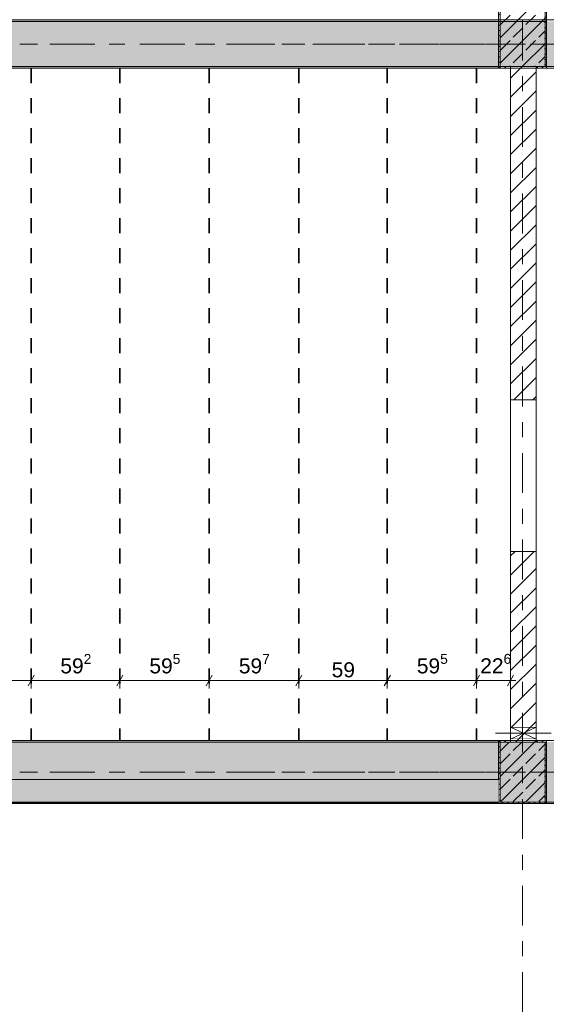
# Model space of a CAD drawing. Header units: metres. Extents: x -3.6 to 84.5, y -11 to 16.8.
# Tile 100 of 124: x 22.4 to 25.9, y 6.8 to 13.3. Entities that reach past the tile are written whole.
import ezdxf

# ---------------------------------------------------------------- set-up
doc = ezdxf.new("R2010")
doc.units = ezdxf.units.M
doc.header["$MEASUREMENT"] = 0
for name, pattern in [('Achse', [0.2, 0.1, -0.05, 0, -0.05]), ('Strichlinie doppelt', [0.546806, 0.264583, -0.105833, 0.070556, -0.105833]), ('Wipeout_Contour', [1, 0, -1])]:
    doc.linetypes.add(name, pattern=pattern)
for name, color, linetype in [('155 - Bemaßung_ Beschriftung.Ausbau - Deckenelemente', 7, 'Continuous'), ('451 - Universal.Achsen Raster', 7, 'Continuous'), ('605 - Struktur.Wand Innen', 7, 'Continuous'), ('607 - Struktur.Stütze', 7, 'Continuous'), ('608 - Struktur.Träger', 7, 'Continuous'), ('Abbruch_605 - Struktur.Wand Innen', 7, 'Continuous'), ('Neubau_605 - Struktur.Wand Innen', 7, 'Continuous')]:
    doc.layers.add(name, color=color, linetype=linetype)
doc.styles.add('ERSTELLTER_STIL_2', font='txt')
doc.linetypes.add('Abbruch 1', pattern='A,0,[1,2022.0244.A_L5A-PL04.09_iA_Deckenelemente 2.OG1.Shx,S=0.001984,R=0,X=0,Y=0],-0.25,0', length=0.25)
doc.dimstyles.new('ERSTELLTER_STIL__1', dxfattribs={"dimtxt": 0.1, "dimasz": 0.0532, "dimexe": 0.18, "dimexo": 0.0625, "dimgap": 0, "dimtad": 1, "dimtih": 1, "dimtoh": 1, "dimzin": 0, "dimdsep": 46, "dimtxsty": 'ERSTELLTER_STIL_2', "dimblk": 'ARROWHEAD_2', "dimblk1": 'ARROWHEAD_2', "dimblk2": 'ARROWHEAD_2', "dimcen": 0.09, "dimse1": 1, "dimse2": 1, "dimclrd": 7, "dimclre": 7, "dimclrt": 7, "dimazin": 0, "dimtfac": 1, "dimtdec": 4, "dimtmove": 0, "dimatfit": 3, "dimfxl": 1, "dimtolj": 1, "dimtzin": 0, "dimarcsym": 0})
doc.dimstyles.new('ERSTELLTER_STIL__2', dxfattribs={"dimtxt": 0.1, "dimasz": 0.0532, "dimexe": 0.18, "dimexo": 0.0625, "dimgap": 0, "dimtad": 1, "dimtih": 1, "dimtoh": 1, "dimzin": 0, "dimdsep": 46, "dimtxsty": 'ERSTELLTER_STIL_2', "dimblk": 'ARROWHEAD_2', "dimblk1": 'ARROWHEAD_2', "dimblk2": 'ARROWHEAD_2', "dimcen": 0.09, "dimse1": 1, "dimse2": 1, "dimclrd": 7, "dimclre": 7, "dimclrt": 7, "dimazin": 0, "dimtfac": 1, "dimtdec": 4, "dimtmove": 2, "dimatfit": 3, "dimfxl": 1, "dimtolj": 1, "dimtzin": 0, "dimarcsym": 0})
pattern_1 = [(45, (0, 0), (-0.08485281, 0.08485281), []), (45, (-0.04243, 0.04243), (-0.08485281, 0.08485281), [0.09, -0.03])]
pattern_2 = [(45, (0, 0), (-0.01767767, 0.01767767), [0, -0.025])]
pattern_3 = [(45, (0, 0), (-0.0636396, 0.0636396), [])]

# ---------------------------------------------------------------- blocks, each defined once
blk = doc.blocks.new('*D192')
at = {"layer": '155 - Bemaßung_ Beschriftung.Ausbau - Deckenelemente', "color": 7, "linetype": 'Continuous', "lineweight": 5}
for p, q in [((21.8812, 8.945), (21.8408, 8.875)), ((21.861, 8.8575), (21.861, 8.9625)), ((22.4752, 8.945), (22.4348, 8.875)), ((22.455, 8.8575), (22.455, 8.9625)), ((21.861, 8.91), (22.455, 8.91))]:
    blk.add_line(p, q, dxfattribs=at)
at = {"layer": '155 - Bemaßung_ Beschriftung.Ausbau - Deckenelemente', "color": 7, "lineweight": 5, "insert": (22.0571, 8.9283), "char_height": 0.1, "attachment_point": 7, "style": 'ERSTELLTER_STIL_2'}
blk.add_mtext('\\A1;{\\pql;\\fArial|b0|i0|c0|p38;59\\fArial|b0|i0|c0|p38;\\A1{\\H.66x;\\S4^  ;}}', dxfattribs=at)
blk = doc.blocks.new('ARROWHEAD_2')
at = {"color": 0, "linetype": 'Continuous', "lineweight": 0}
for p, q in [((0, 0), (-1, 0)), ((-0.38, -0.66), (0.38, 0.66))]:
    blk.add_line(p, q, dxfattribs=at)
blk = doc.blocks.new('*D193')
at = {"layer": '155 - Bemaßung_ Beschriftung.Ausbau - Deckenelemente', "color": 7, "linetype": 'Continuous', "lineweight": 5}
for p, q in [((22.4752, 8.945), (22.4348, 8.875)), ((22.455, 8.8575), (22.455, 8.9625)), ((23.0672, 8.945), (23.0268, 8.875)), ((23.047, 8.8575), (23.047, 8.9625)), ((22.455, 8.91), (23.047, 8.91))]:
    blk.add_line(p, q, dxfattribs=at)
at = {"layer": '155 - Bemaßung_ Beschriftung.Ausbau - Deckenelemente', "color": 7, "lineweight": 5, "insert": (22.6501, 8.9283), "char_height": 0.1, "attachment_point": 7, "style": 'ERSTELLTER_STIL_2'}
blk.add_mtext('\\A1;{\\pql;\\fArial|b0|i0|c0|p38;59\\fArial|b0|i0|c0|p38;\\A1{\\H.66x;\\S2^  ;}}', dxfattribs=at)
blk = doc.blocks.new('*D194')
at = {"layer": '155 - Bemaßung_ Beschriftung.Ausbau - Deckenelemente', "color": 7, "linetype": 'Continuous', "lineweight": 5}
for p, q in [((23.0672, 8.945), (23.0268, 8.875)), ((23.047, 8.8575), (23.047, 8.9625)), ((23.6622, 8.945), (23.6218, 8.875)), ((23.642, 8.8575), (23.642, 8.9625)), ((23.047, 8.91), (23.642, 8.91))]:
    blk.add_line(p, q, dxfattribs=at)
at = {"layer": '155 - Bemaßung_ Beschriftung.Ausbau - Deckenelemente', "color": 7, "lineweight": 5, "insert": (23.2436, 8.9283), "char_height": 0.1, "attachment_point": 7, "style": 'ERSTELLTER_STIL_2'}
blk.add_mtext('\\A1;{\\pql;\\fArial|b0|i0|c0|p38;59\\fArial|b0|i0|c0|p38;\\A1{\\H.66x;\\S5^  ;}}', dxfattribs=at)
blk = doc.blocks.new('*D195')
at = {"layer": '155 - Bemaßung_ Beschriftung.Ausbau - Deckenelemente', "color": 7, "linetype": 'Continuous', "lineweight": 5}
for p, q in [((23.6622, 8.945), (23.6218, 8.875)), ((23.642, 8.8575), (23.642, 8.9625)), ((24.2592, 8.945), (24.2188, 8.875)), ((24.239, 8.8575), (24.239, 8.9625)), ((23.642, 8.91), (24.239, 8.91))]:
    blk.add_line(p, q, dxfattribs=at)
at = {"layer": '155 - Bemaßung_ Beschriftung.Ausbau - Deckenelemente', "color": 7, "lineweight": 5, "insert": (23.8396, 8.9283), "char_height": 0.1, "attachment_point": 7, "style": 'ERSTELLTER_STIL_2'}
blk.add_mtext('\\A1;{\\pql;\\fArial|b0|i0|c0|p38;59\\fArial|b0|i0|c0|p38;\\A1{\\H.66x;\\S7^  ;}}', dxfattribs=at)
blk = doc.blocks.new('*D196')
at = {"layer": '155 - Bemaßung_ Beschriftung.Ausbau - Deckenelemente', "color": 7, "linetype": 'Continuous', "lineweight": 5}
for p, q in [((24.2592, 8.945), (24.2188, 8.875)), ((24.239, 8.8575), (24.239, 8.9625)), ((24.8492, 8.945), (24.8088, 8.875)), ((24.829, 8.8575), (24.829, 8.9625)), ((24.239, 8.91), (24.829, 8.91))]:
    blk.add_line(p, q, dxfattribs=at)
at = {"layer": '155 - Bemaßung_ Beschriftung.Ausbau - Deckenelemente', "color": 7, "lineweight": 5, "insert": (24.4581, 8.93), "char_height": 0.1, "attachment_point": 7, "style": 'ERSTELLTER_STIL_2'}
blk.add_mtext('\\A1;{\\pql;\\fArial|b0|i0|c0|p38;59}', dxfattribs=at)
blk = doc.blocks.new('*D197')
at = {"layer": '155 - Bemaßung_ Beschriftung.Ausbau - Deckenelemente', "color": 7, "linetype": 'Continuous', "lineweight": 5}
for p, q in [((24.8492, 8.945), (24.8088, 8.875)), ((24.829, 8.8575), (24.829, 8.9625)), ((25.4442, 8.945), (25.4038, 8.875)), ((25.424, 8.8575), (25.424, 8.9625)), ((24.829, 8.91), (25.424, 8.91))]:
    blk.add_line(p, q, dxfattribs=at)
at = {"layer": '155 - Bemaßung_ Beschriftung.Ausbau - Deckenelemente', "color": 7, "lineweight": 5, "insert": (25.0256, 8.9283), "char_height": 0.1, "attachment_point": 7, "style": 'ERSTELLTER_STIL_2'}
blk.add_mtext('\\A1;{\\pql;\\fArial|b0|i0|c0|p38;59\\fArial|b0|i0|c0|p38;\\A1{\\H.66x;\\S5^  ;}}', dxfattribs=at)
blk = doc.blocks.new('*D198')
at = {"layer": '155 - Bemaßung_ Beschriftung.Ausbau - Deckenelemente', "color": 7, "linetype": 'Continuous', "lineweight": 5}
for p, q in [((25.4442, 8.945), (25.4038, 8.875)), ((25.424, 8.8575), (25.424, 8.9625)), ((25.6298, 8.875), (25.6702, 8.945)), ((25.65, 8.8575), (25.65, 8.9625)), ((25.424, 8.91), (25.65, 8.91)), ((25.65, 8.91), (25.6843, 8.91))]:
    blk.add_line(p, q, dxfattribs=at)
at = {"layer": '155 - Bemaßung_ Beschriftung.Ausbau - Deckenelemente', "color": 7, "lineweight": 5, "insert": (25.4481, 8.9289), "char_height": 0.1, "attachment_point": 7, "style": 'ERSTELLTER_STIL_2'}
blk.add_mtext('\\A1;{\\pql;\\fArial|b0|i0|c0|p38;22\\fArial|b0|i0|c0|p38;\\A1{\\H.66x;\\S6^  ;}}', dxfattribs=at)

msp = doc.modelspace()

# ---------------------------------------------------------------- hatches: boundary and pattern name
at = {"layer": '607 - Struktur.Stütze', "linetype": 'Continuous', "lineweight": 0, "true_color": 0x000000}
h = msp.add_hatch(dxfattribs=at)
h.set_pattern_fill('Beton__Stahlbeton_0001', color=18, style=0, pattern_type=2)
h.set_pattern_definition(pattern_1)
h.paths.add_polyline_path([(25.58, 13), (25.88, 13), (25.88, 13.45), (25.58, 13.45)])
h = msp.add_hatch(dxfattribs=at)
h.set_pattern_fill('Gips_0001', color=18, style=0, pattern_type=2)
h.set_pattern_definition(pattern_2)
h.paths.add_polyline_path([(25.57, 13.445), (25.57, 12.99), (25.65, 12.99), (25.65, 13), (25.58, 13), (25.58, 13.445)])
h = msp.add_hatch(dxfattribs=at)
h.set_pattern_fill('Gips_0001', color=18, style=0, pattern_type=2)
h.set_pattern_definition(pattern_2)
h.paths.add_polyline_path([(25.88, 13), (25.82, 13), (25.82, 12.99), (25.89, 12.99), (25.89, 13.445), (25.88, 13.445)])
h = msp.add_hatch(dxfattribs=at)
h.set_pattern_fill('Gips_0001', color=18, style=0, pattern_type=2)
h.set_pattern_definition(pattern_2)
h.paths.add_polyline_path([(25.57, 8.51), (25.57, 8.09), (25.89, 8.09), (25.89, 8.51), (25.82, 8.51), (25.82, 8.5), (25.88, 8.5), (25.88, 8.1), (25.58, 8.1), (25.58, 8.5), (25.65, 8.5), (25.65, 8.51)])
h = msp.add_hatch(dxfattribs=at)
h.set_pattern_fill('Beton__Stahlbeton_0001', color=18, style=0, pattern_type=2)
h.set_pattern_definition(pattern_1)
h.paths.add_polyline_path([(25.58, 8.1), (25.88, 8.1), (25.88, 8.5), (25.58, 8.5)])
at = {"layer": '608 - Struktur.Träger', "linetype": 'Continuous', "lineweight": 0, "true_color": 0x000000}
h = msp.add_hatch(dxfattribs=at)
h.set_pattern_fill('Gips_0001', color=18, style=0, pattern_type=2)
h.set_pattern_definition(pattern_2)
h.paths.add_polyline_path([(22.29, 13.31), (22.29, 13.3), (25.57, 13.3), (25.57, 13.31)])
h = msp.add_hatch(dxfattribs=at)
h.set_pattern_fill('Gips_0001', color=18, style=0, pattern_type=2)
h.set_pattern_definition(pattern_2)
h.paths.add_polyline_path([(22.29, 12.99), (25.57, 12.99), (25.57, 13), (22.29, 13)])
h = msp.add_hatch(dxfattribs=at)
h.set_pattern_fill('Gips_0001', color=18, style=0, pattern_type=2)
h.set_pattern_definition(pattern_2)
h.paths.add_polyline_path([(18.69, 8.5), (25.57, 8.5), (25.57, 8.51), (18.69, 8.51)])
at = {"layer": 'Abbruch_605 - Struktur.Wand Innen', "linetype": 'Continuous', "lineweight": 0, "true_color": 0x000000}
h = msp.add_hatch(dxfattribs=at)
h.set_pattern_fill('MW_Ziegel_0001', color=18, style=0, pattern_type=2)
h.set_pattern_definition(pattern_3)
h.paths.add_polyline_path([(25.65, 8.6), (25.735, 8.56), (25.82, 8.6)])
h = msp.add_hatch(dxfattribs=at)
h.set_pattern_fill('MW_Ziegel_0001', color=18, style=0, pattern_type=2)
h.set_pattern_definition(pattern_3)
h.paths.add_polyline_path([(25.65, 8.52), (25.82, 8.52), (25.735, 8.56)])

# ---------------------------------------------------------------- linework, layer by layer
at = {"layer": '155 - Bemaßung_ Beschriftung.Ausbau - Deckenelemente', "color": 7, "linetype": 'Achse', "lineweight": 35}
for p, q in [((22.455, 12.99), (22.455, 8.51)), ((23.047, 12.99), (23.047, 8.51)), ((23.642, 12.99), (23.642, 8.51)), ((24.239, 12.99), (24.239, 8.51)), ((24.829, 12.99), (24.829, 8.51)), ((25.424, 12.99), (25.424, 8.51))]:
    msp.add_line(p, q, dxfattribs=at)
at = {"layer": '451 - Universal.Achsen Raster', "color": 160, "linetype": 'Strichlinie doppelt', "lineweight": 9, "true_color": 0x3232ff}
for p, q in [((64.935, 13.15), (-3.175, 13.15)), ((64.935, 8.3), (-3.175, 8.3))]:
    msp.add_line(p, q, dxfattribs=at)
at = {"layer": '607 - Struktur.Stütze', "color": 7, "linetype": 'Continuous', "lineweight": 13, "flags": 128}
for points in [[(25.58, 13), (25.88, 13), (25.88, 13.45), (25.58, 13.45)], [(25.58, 8.1), (25.88, 8.1), (25.88, 8.5), (25.58, 8.5)]]:
    msp.add_lwpolyline(points, close=True, dxfattribs=at)
at = {"layer": '607 - Struktur.Stütze', "color": 7, "linetype": 'Continuous', "lineweight": 5, "flags": 128}
for points in [[(25.57, 13.445), (25.57, 12.99), (25.65, 12.99)], [(25.82, 12.99), (25.89, 12.99), (25.89, 13.445)], [(25.65, 8.51), (25.57, 8.51), (25.57, 8.09), (25.89, 8.09), (25.89, 8.51), (25.82, 8.51)]]:
    msp.add_lwpolyline(points, dxfattribs=at)
at = {"layer": '608 - Struktur.Träger', "color": 7, "linetype": 'Continuous', "lineweight": 13}
for p, q in [((14.78, 13.31), (47.48, 13.31)), ((25.57, 13.3), (22.29, 13.3)), ((25.89, 13.3), (25.57, 13.3)), ((25.57, 8.5), (18.69, 8.5))]:
    msp.add_line(p, q, dxfattribs=at)
at = {"layer": '608 - Struktur.Träger', "color": 7, "linetype": 'Continuous', "lineweight": 5}
for p, q in [((25.57, 13.31), (22.29, 13.31)), ((25.57, 13.31), (25.57, 13.3)), ((25.57, 12.99), (22.29, 12.99)), ((25.57, 13), (25.57, 12.99)), ((25.57, 8.51), (18.69, 8.51)), ((25.57, 8.51), (25.57, 8.5))]:
    msp.add_line(p, q, dxfattribs=at)
at = {"layer": '608 - Struktur.Träger', "color": 7, "linetype": 'Achse', "lineweight": 9}
for p, q in [((14.78, 13.15), (47.48, 13.15)), ((0.38, 8.3), (61.88, 8.3))]:
    msp.add_line(p, q, dxfattribs=at)
at = {"layer": 'Abbruch_605 - Struktur.Wand Innen', "color": 7, "linetype": 'Abbruch 1', "lineweight": 18}
for p, q in [((25.82, 8.6), (25.65, 8.6)), ((25.65, 8.52), (25.82, 8.52))]:
    msp.add_line(p, q, dxfattribs=at)
at = {"layer": 'Abbruch_605 - Struktur.Wand Innen', "color": 160, "linetype": 'Abbruch 1', "lineweight": 5, "true_color": 0x3232ff}
msp.add_line((25.55, 8.56), (25.92, 8.56), dxfattribs=at)
msp.add_line((25.55, 8.56), (25.92, 8.56), dxfattribs=at)
at = {"layer": 'Abbruch_605 - Struktur.Wand Innen', "color": 7, "linetype": 'Abbruch 1', "lineweight": 18, "flags": 128}
for points in [[(25.65, 8.6), (25.65, 8.52)], [(25.82, 8.52), (25.82, 8.6)]]:
    msp.add_lwpolyline(points, dxfattribs=at)
at = {"layer": 'Neubau_605 - Struktur.Wand Innen', "color": 1, "linetype": 'Continuous', "lineweight": 9}
for p, q in [((25.65, 8.52), (25.82, 8.6)), ((25.65, 8.6), (25.82, 8.52))]:
    msp.add_line(p, q, dxfattribs=at)

# ---------------------------------------------------------------- dimensions: what is measured, and where the dimension line sits
at = {"layer": '155 - Bemaßung_ Beschriftung.Ausbau - Deckenelemente', "color": 7, "linetype": 'Continuous', "lineweight": 5}
for base, p1, p2, picture, middle in [((22.455, 8.91), (21.861, 8.51), (22.455, 8.51), '*D192', (22.2684, 8.98)), ((23.047, 8.91), (22.455, 8.51), (23.047, 8.51), '*D193', (22.8614, 8.98)), ((23.642025, 8.9099822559), (23.047025, 8.5099820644), (23.642025, 8.5099820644), '*D194', (23.4548912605, 8.9799822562)), ((24.239, 8.91), (23.642, 8.51), (24.239, 8.51), '*D195', (24.0509, 8.98)), ((25.424025, 8.9099822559), (24.829025, 8.5099820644), (25.424025, 8.5099820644), '*D197', (25.2368912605, 8.9799822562)), ((24.829, 8.91), (24.239, 8.51), (24.829, 8.51), '*D196', (24.5344, 8.98))]:
    dim = msp.add_linear_dim(base=base, p1=p1, p2=p2, dimstyle='ERSTELLTER_STIL__1', dxfattribs=at)
    dim.commit()
    dim.dimension.update_dxf_attribs({"geometry": picture, "text_midpoint": middle, "dimtype": 160})

# ---------------------------------------------------------------- next in the draw order: wipeouts: each hides what was drawn before it
at = {"color": 254, "linetype": 'Wipeout_Contour', "lineweight": 0, "ltscale": 113.453163}
msp.add_wipeout([(25.65, 13), (25.65, 10.78), (25.82, 10.78), (25.82, 13)], dxfattribs=at).dxf.layer = '605 - Struktur.Wand Innen'
at = {"color": 254, "linetype": 'Wipeout_Contour', "lineweight": 0, "ltscale": 109.32507}
msp.add_wipeout([(25.82, 9.77), (25.65, 9.77), (25.65, 8.6), (25.82, 8.6)], dxfattribs=at).dxf.layer = '605 - Struktur.Wand Innen'
at = {"color": 254, "linetype": 'Wipeout_Contour', "lineweight": 0, "ltscale": 108.438652}
msp.add_wipeout([(25.65, 8.5), (25.82, 8.5), (25.82, 8.52), (25.65, 8.52)], dxfattribs=at).dxf.layer = '605 - Struktur.Wand Innen'
at = {"color": 254, "linetype": 'Wipeout_Contour', "lineweight": 0, "ltscale": 94.409405}
msp.add_wipeout([(18.69, 8.095), (25.57, 8.095), (25.57, 8.25), (18.69, 8.25)], dxfattribs=at).dxf.layer = '605 - Struktur.Wand Innen'

# ---------------------------------------------------------------- next in the draw order: hatches: boundary and pattern name
at = {"layer": '605 - Struktur.Wand Innen', "linetype": 'Continuous', "lineweight": 0, "true_color": 0x000000}
h = msp.add_hatch(dxfattribs=at)
h.set_pattern_fill('MW_Ziegel_0001', color=18, style=0, pattern_type=2)
h.set_pattern_definition(pattern_3)
h.paths.add_polyline_path([(25.65, 13), (25.65, 10.78), (25.82, 10.78), (25.82, 13)])
h = msp.add_hatch(dxfattribs=at)
h.set_pattern_fill('MW_Ziegel_0001', color=18, style=0, pattern_type=2)
h.set_pattern_definition(pattern_3)
h.paths.add_polyline_path([(25.82, 9.77), (25.65, 9.77), (25.65, 8.6), (25.82, 8.6)])
h = msp.add_hatch(dxfattribs=at)
h.set_pattern_fill('MW_Ziegel_0001', color=18, style=0, pattern_type=2)
h.set_pattern_definition(pattern_3)
h.paths.add_polyline_path([(25.65, 8.5), (25.82, 8.5), (25.82, 8.52), (25.65, 8.52)])
at = {"layer": '608 - Struktur.Träger', "linetype": 'Continuous', "lineweight": 0, "true_color": 0x000000}
h = msp.add_hatch(dxfattribs=at)
h.set_pattern_fill('Beton__Stahlbeton_0001', color=18, style=0, pattern_type=2)
h.set_pattern_definition(pattern_1)
h.paths.add_polyline_path([(15.09, 13.3), (14.78, 13.3), (14.78, 13), (15.09, 13), (18.37, 13), (18.69, 13), (21.97, 13), (22.29, 13), (25.57, 13), (25.89, 13), (29.17, 13), (29.49, 13), (32.77, 13), (33.09, 13), (36.37, 13), (36.69, 13), (39.97, 13), (40.29, 13), (43.57, 13), (43.89, 13), (47.17, 13), (47.48, 13), (47.48, 13.3), (47.17, 13.3), (43.89, 13.3), (43.57, 13.3), (40.29, 13.3), (39.97, 13.3), (36.69, 13.3), (36.37, 13.3), (33.09, 13.3), (32.77, 13.3), (29.49, 13.3), (29.17, 13.3), (25.89, 13.3), (25.57, 13.3), (22.29, 13.3), (21.97, 13.3), (18.69, 13.3), (18.37, 13.3)])
h = msp.add_hatch(dxfattribs=at)
h.set_pattern_fill('Beton__Stahlbeton_0001', color=18, style=0, pattern_type=2)
h.set_pattern_definition(pattern_1)
h.paths.add_polyline_path([(0.69, 8.5), (0.38, 8.5), (0.38, 8.1), (0.69, 8.1), (7.57, 8.1), (7.89, 8.1), (11.17, 8.1), (11.49, 8.1), (14.77, 8.1), (15.09, 8.1), (18.37, 8.1), (18.69, 8.1), (25.57, 8.1), (25.89, 8.1), (29.23, 8.1), (29.4, 8.1), (32.77, 8.1), (33.09, 8.1), (39.97, 8.1), (40.29, 8.1), (47.17, 8.1), (47.49, 8.1), (50.77, 8.1), (51.09, 8.1), (54.37, 8.1), (54.69, 8.1), (61.57, 8.1), (61.88, 8.1), (61.88, 8.5), (61.57, 8.5), (58.205, 8.5), (58.055, 8.5), (54.69, 8.5), (54.37, 8.5), (51.09, 8.5), (50.77, 8.5), (47.49, 8.5), (47.17, 8.5), (43.81, 8.5), (43.66, 8.5), (40.29, 8.5), (39.97, 8.5), (39.03, 8.5), (38.9, 8.5), (37.71, 8.5), (37.58, 8.5), (36.61, 8.5), (36.46, 8.5), (33.09, 8.5), (32.77, 8.5), (29.4, 8.5), (29.23, 8.5), (25.89, 8.5), (25.57, 8.5), (18.69, 8.5), (18.37, 8.5), (15.09, 8.5), (14.77, 8.5), (11.49, 8.5), (11.17, 8.5), (7.89, 8.5), (7.57, 8.5)])
h = msp.add_hatch(dxfattribs=at)
h.set_pattern_fill('Gips_0001', color=18, style=0, pattern_type=2)
h.set_pattern_definition(pattern_2)
h.paths.add_polyline_path([(25.57, 8.1), (18.69, 8.1), (18.69, 8.09), (25.57, 8.09)])

# ---------------------------------------------------------------- next in the draw order: linework, layer by layer
at = {"layer": '451 - Universal.Achsen Raster', "color": 160, "linetype": 'Strichlinie doppelt', "lineweight": 9, "true_color": 0x3232ff}
msp.add_line((25.73, -10.585), (25.73, 16.355), dxfattribs=at)
at = {"layer": '605 - Struktur.Wand Innen', "color": 7, "linetype": 'Continuous', "lineweight": 18}
for p, q in [((25.65, 10.78), (25.82, 10.78)), ((25.65, 9.77), (25.82, 9.77))]:
    msp.add_line(p, q, dxfattribs=at)
at = {"layer": '605 - Struktur.Wand Innen', "color": 7, "linetype": 'Continuous', "lineweight": 13}
for p, q in [((25.65, 10.78), (25.65, 9.77)), ((25.82, 9.77), (25.82, 10.78))]:
    msp.add_line(p, q, dxfattribs=at)
at = {"layer": '605 - Struktur.Wand Innen', "color": 7, "linetype": 'Continuous', "lineweight": 18, "flags": 128}
for points in [[(25.65, 13), (25.65, 10.78)], [(25.82, 10.78), (25.82, 13)], [(25.65, 9.77), (25.65, 8.6)], [(25.82, 8.6), (25.82, 9.77)], [(25.65, 8.52), (25.65, 8.5)], [(25.82, 8.5), (25.82, 8.52)]]:
    msp.add_lwpolyline(points, dxfattribs=at)
at = {"layer": '605 - Struktur.Wand Innen', "color": 7, "linetype": 'Continuous', "lineweight": 13, "flags": 128}
for points in [[(25.57, 8.25), (19.29, 8.25)], [(19.29, 8.095), (25.57, 8.095)]]:
    msp.add_lwpolyline(points, dxfattribs=at)
at = {"layer": '608 - Struktur.Träger', "color": 7, "linetype": 'Continuous', "lineweight": 13}
for p, q in [((14.78, 12.99), (47.48, 12.99)), ((0.38, 8.51), (61.88, 8.51)), ((25.89, 8.5), (25.57, 8.5)), ((0.38, 8.09), (61.88, 8.09))]:
    msp.add_line(p, q, dxfattribs=at)
at = {"layer": '608 - Struktur.Träger', "color": 7, "linetype": 'Continuous', "lineweight": 5}
for p, q in [((25.57, 8.09), (18.69, 8.09)), ((25.57, 8.1), (25.57, 8.09))]:
    msp.add_line(p, q, dxfattribs=at)
at = {"layer": '608 - Struktur.Träger', "color": 7, "linetype": 'Continuous', "lineweight": 13, "flags": 128}
for points in [[(47.48, 13), (47.17, 13), (43.89, 13), (43.57, 13), (40.29, 13), (39.97, 13), (36.69, 13), (36.37, 13), (33.09, 13), (32.77, 13), (29.49, 13), (29.17, 13), (25.89, 13), (25.57, 13), (22.29, 13), (21.97, 13), (18.69, 13), (18.37, 13), (15.09, 13), (14.78, 13)], [(54.69, 8.1), (54.37, 8.1), (51.09, 8.1), (50.77, 8.1), (47.49, 8.1), (47.17, 8.1), (40.29, 8.1), (39.97, 8.1), (33.09, 8.1), (32.77, 8.1), (29.4, 8.1), (29.23, 8.1), (25.89, 8.1), (25.57, 8.1), (18.69, 8.1), (18.37, 8.1), (15.09, 8.1), (14.77, 8.1), (11.49, 8.1), (11.17, 8.1), (7.89, 8.1), (7.57, 8.1), (0.69, 8.1), (0.38, 8.1)]]:
    msp.add_lwpolyline(points, dxfattribs=at)

# ---------------------------------------------------------------- next in the draw order: dimensions: what is measured, and where the dimension line sits
at = {"layer": '155 - Bemaßung_ Beschriftung.Ausbau - Deckenelemente', "color": 7, "linetype": 'Continuous', "lineweight": 5}
dim = msp.add_linear_dim(base=(25.65, 8.91), p1=(25.424, 8.51), p2=(25.65, 10.75), dimstyle='ERSTELLTER_STIL__2', dxfattribs=at)
dim.commit()
dim.dimension.update_dxf_attribs({"geometry": '*D198', "text_midpoint": (25.6594, 8.98), "dimtype": 160})

doc.saveas('drawing.dxf')
